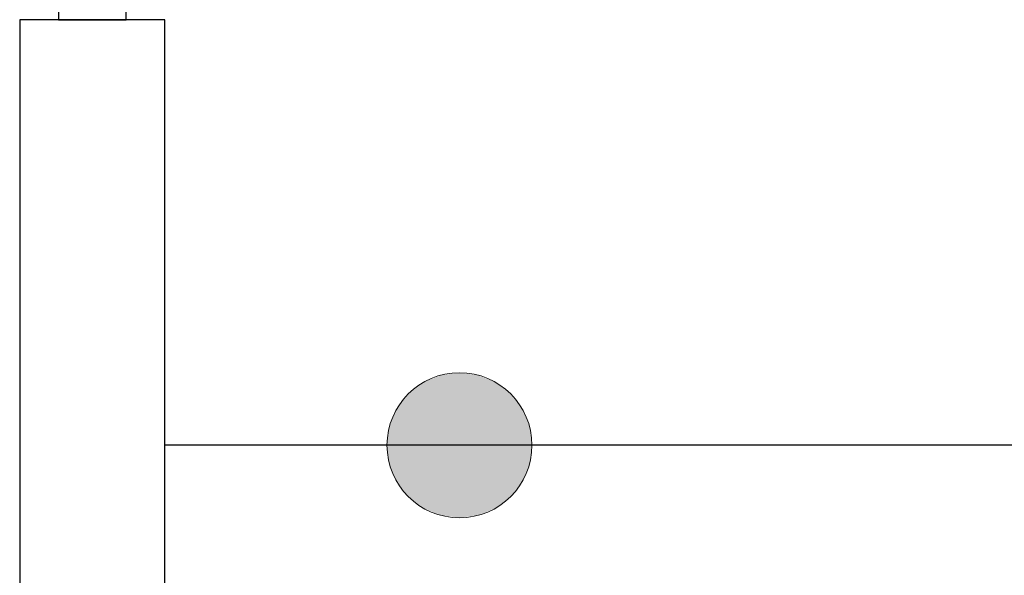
# Model space of a CAD drawing. Header units: metres. Extents: x 391.1 to 427.5, y 12.7 to 28.4.
# Tile 175 of 247: x 407.943 to 408.962, y 24.166 to 24.741. Entities that reach past the tile are written whole.
import ezdxf

# ---------------------------------------------------------------- set-up
doc = ezdxf.new("R2010")
doc.units = ezdxf.units.M
doc.layers.add('01_CARPINTERIA', color=5, linetype='Continuous', lineweight=25, true_color=0x0000ff)
for name, color, linetype, lineweight in [('A-DETL-GENF-OTLN', 7, 'Continuous', 18), ('A-WALL-____-MCUT', 7, 'Continuous', 25), ('A-WALL-____-OTLN', 7, 'Continuous', 25)]:
    doc.layers.add(name, color=color, linetype=linetype, lineweight=lineweight)

# ---------------------------------------------------------------- blocks, each defined once
blk = doc.blocks.new('Family - Evans P-1-153476-01_PCI_PS1')
at = {"layer": 'A-WALL-____-MCUT', "color": 253, "true_color": 0xaaaaaa}
for p, q in [((6.0633, 0), (6.0633, 0.15)), ((0, 0), (6.0633, 0))]:
    blk.add_line(p, q, dxfattribs=at)
at = {"layer": 'A-WALL-____-OTLN', "color": 253, "true_color": 0xaaaaaa}
for p, q in [((6.0633, 0), (6.0633, 0.15)), ((0, 0), (6.0633, 0))]:
    blk.add_line(p, q, dxfattribs=at)
at = {"layer": 'A-WALL-____-OTLN', "color": 253, "lineweight": 18, "true_color": 0xaaaaaa}
blk.add_line((0, 0), (6.0633, 0), dxfattribs=at)
blk = doc.blocks.new('Family - Evans P-1-153493-01_PCI_PS1')
at = {"layer": 'A-WALL-____-MCUT', "color": 253, "true_color": 0xaaaaaa}
for p, q in [((10.5601, 0.15), (0, 0.15)), ((0, 0.15), (0, 0)), ((0, 0), (10.5601, 0))]:
    blk.add_line(p, q, dxfattribs=at)
at = {"layer": 'A-WALL-____-OTLN', "color": 253, "true_color": 0xaaaaaa}
for p, q in [((10.5601, 0.15), (0, 0.15)), ((0, 0.15), (0, 0)), ((0, 0), (10.5601, 0))]:
    blk.add_line(p, q, dxfattribs=at)
at = {"layer": 'A-WALL-____-OTLN', "color": 253, "lineweight": 18, "true_color": 0xaaaaaa}
blk.add_line((0, 0), (10.5601, 0), dxfattribs=at)
blk = doc.blocks.new('Family - LONDR55-XX_ZZ-ARQ-CAA-M3D-Londres55-153651-01_PCI_PS1')
at = {"layer": '01_CARPINTERIA', "color": 161, "true_color": 0xaaaaff}
for p, q in [((0.1263, 0.1487), (0.125, 0.15)), ((0.125, 0.15), (0.125, 0.1)), ((0.125, 0.15), (0.1263, 0.1487)), ((0.25, 0.15), (0.125, 0.15)), ((0.13, 0.145), (0.1263, 0.1487)), ((0.1263, 0.1487), (0.1263, 0.1)), ((0.1263, 0.1487), (0.1263, 0.1)), ((0.1263, 0.1487), (0.13, 0.145)), ((0.25, 0.1487), (0.1263, 0.1487)), ((0.25, 0.1487), (0.1263, 0.1487)), ((0.135, 0.14), (0.13, 0.145)), ((0.13, 0.145), (0.13, 0.1)), ((0.13, 0.145), (0.13, 0.1)), ((0.13, 0.145), (0.135, 0.14)), ((0.25, 0.145), (0.13, 0.145)), ((0.25, 0.145), (0.13, 0.145)), ((0.25, 0.1487), (0.25, 0.15)), ((0.25, 0.15), (0.25, 0.1487)), ((0.25, 0.145), (0.25, 0.1487)), ((0.25, 0.1487), (0.25, 0.145)), ((0.25, 0.145), (0.25, 0.14)), ((0.25, 0.14), (0.25, 0.145)), ((0.135, 0.1), (0.135, 0.14)), ((0.135, 0.14), (0.135, 0.1)), ((0.135, 0.14), (0.14, 0.135)), ((0.14, 0.135), (0.135, 0.14)), ((0.135, 0.14), (0.25, 0.14)), ((0.25, 0.14), (0.135, 0.14)), ((0.14, 0.135), (0.14, 0.1)), ((0.14, 0.135), (0.1437, 0.1313)), ((0.1437, 0.1313), (0.14, 0.135)), ((0.14, 0.135), (0.14, 0.1)), ((0.25, 0.135), (0.14, 0.135)), ((0.25, 0.135), (0.14, 0.135)), ((0.25, 0.14), (0.25, 0.135)), ((0.25, 0.135), (0.25, 0.14)), ((0.25, 0.135), (0.25, 0.1313)), ((0.25, 0.1313), (0.25, 0.135)), ((0.1437, 0.1313), (0.1437, 0.1)), ((0.1437, 0.1313), (0.145, 0.13)), ((0.145, 0.13), (0.1437, 0.1313)), ((0.1437, 0.1313), (0.1437, 0.1)), ((0.25, 0.1313), (0.1437, 0.1313)), ((0.25, 0.1313), (0.1437, 0.1313)), ((0.145, 0.13), (0.145, 0.1)), ((0.25, 0.13), (0.145, 0.13)), ((0.25, 0.1313), (0.25, 0.13)), ((0.25, 0.13), (0.25, 0.1313)), ((0.16, 0.1), (0.11, 0.1)), ((0.11, 0.1), (0.11, 0.09)), ((0.11, 0.1), (0.11, 0.09)), ((0.16, 0.1), (0.11, 0.1)), ((0.1263, 0.1), (0.125, 0.1)), ((0.125, 0.1), (0.1263, 0.1)), ((0.13, 0.1), (0.1263, 0.1)), ((0.1263, 0.1), (0.13, 0.1)), ((0.135, 0.1), (0.13, 0.1)), ((0.13, 0.1), (0.135, 0.1)), ((0.14, 0.1), (0.135, 0.1)), ((0.135, 0.1), (0.14, 0.1)), ((0.14, 0.1), (0.1437, 0.1)), ((0.1437, 0.1), (0.14, 0.1)), ((0.1437, 0.1), (0.145, 0.1)), ((0.145, 0.1), (0.1437, 0.1)), ((0.16, 0.09), (0.16, 0.1)), ((0.16, 0.1), (0.16, 0.09)), ((0.85, 0.09), (0.05, 0.09)), ((0.05, 0.09), (0.05, 0.05)), ((0.85, 0.09), (0.05, 0.09)), ((0.05, 0.09), (0.05, 0.05)), ((0.11, 0.09), (0.16, 0.09)), ((0.11, 0.09), (0.16, 0.09)), ((0.85, 0.05), (0.85, 0.09)), ((0.85, 0.09), (0.85, 0.05)), ((0.07, 0.07), (0, 0.07)), ((0, 0.07), (0, 0)), ((0.07, 0.07), (0, 0.07)), ((0, 0.07), (0, 0)), ((0.07, 0), (0.07, 0.07)), ((0.07, 0.07), (0.07, 0)), ((0.9, 0.07), (0.83, 0.07)), ((0.83, 0.07), (0.83, 0)), ((0.9, 0.07), (0.83, 0.07)), ((0.83, 0.07), (0.83, 0)), ((0.9, 0), (0.9, 0.07)), ((0.9, 0.07), (0.9, 0)), ((0.05, 0.05), (0.85, 0.05)), ((0.05, 0.05), (0.85, 0.05)), ((0.16, 0.05), (0.11, 0.05)), ((0.11, 0.05), (0.11, 0.04)), ((0.16, 0.05), (0.11, 0.05)), ((0.11, 0.05), (0.11, 0.04)), ((0.16, 0.04), (0.16, 0.05)), ((0.16, 0.05), (0.16, 0.04)), ((0.11, 0.04), (0.16, 0.04)), ((0.11, 0.04), (0.16, 0.04)), ((0.1263, 0.04), (0.125, 0.04)), ((0.125, 0.04), (0.1263, 0.04)), ((0.125, 0.04), (0.125, -0.01)), ((0.13, 0.04), (0.1263, 0.04)), ((0.1263, 0.04), (0.13, 0.04)), ((0.1263, 0.04), (0.1263, -0.0087)), ((0.1263, 0.04), (0.1263, -0.0087)), ((0.13, 0.04), (0.135, 0.04)), ((0.135, 0.04), (0.13, 0.04)), ((0.13, 0.04), (0.13, -0.005)), ((0.13, 0.04), (0.13, -0.005)), ((0.135, 0.04), (0.14, 0.04)), ((0.14, 0.04), (0.135, 0.04)), ((0.135, 0), (0.135, 0.04)), ((0.135, 0.04), (0.135, 0)), ((0.14, 0.04), (0.1437, 0.04)), ((0.1437, 0.04), (0.14, 0.04)), ((0.14, 0.04), (0.14, 0.005)), ((0.14, 0.04), (0.14, 0.005)), ((0.1437, 0.04), (0.145, 0.04)), ((0.145, 0.04), (0.1437, 0.04)), ((0.1437, 0.04), (0.1437, 0.0087)), ((0.1437, 0.04), (0.1437, 0.0087)), ((0.145, 0.04), (0.145, 0.01)), ((0, 0), (0.07, 0)), ((0, 0), (0.07, 0)), ((0.135, 0), (0.13, -0.005)), ((0.14, 0.005), (0.135, 0)), ((0.135, 0), (0.14, 0.005)), ((0.25, 0), (0.135, 0)), ((0.135, 0), (0.25, 0)), ((0.1437, 0.0087), (0.14, 0.005)), ((0.14, 0.005), (0.1437, 0.0087)), ((0.14, 0.005), (0.25, 0.005)), ((0.14, 0.005), (0.25, 0.005)), ((0.145, 0.01), (0.1437, 0.0087)), ((0.1437, 0.0087), (0.145, 0.01)), ((0.1437, 0.0087), (0.25, 0.0087)), ((0.1437, 0.0087), (0.25, 0.0087)), ((0.145, 0.01), (0.25, 0.01)), ((0.25, 0.0087), (0.25, 0.01)), ((0.25, 0.01), (0.25, 0.0087)), ((0.25, 0.005), (0.25, 0.0087)), ((0.25, 0.0087), (0.25, 0.005)), ((0.25, 0.005), (0.25, 0)), ((0.25, 0), (0.25, 0.005)), ((0.25, 0), (0.25, -0.005)), ((0.25, -0.005), (0.25, 0)), ((0.83, 0), (0.9, 0)), ((0.83, 0), (0.9, 0)), ((0.125, -0.01), (0.1263, -0.0087)), ((0.1263, -0.0087), (0.125, -0.01)), ((0.125, -0.01), (0.25, -0.01)), ((0.1263, -0.0087), (0.13, -0.005)), ((0.13, -0.005), (0.1263, -0.0087)), ((0.1263, -0.0087), (0.25, -0.0087)), ((0.1263, -0.0087), (0.25, -0.0087)), ((0.13, -0.005), (0.135, 0)), ((0.13, -0.005), (0.25, -0.005)), ((0.13, -0.005), (0.25, -0.005)), ((0.25, -0.005), (0.25, -0.0087)), ((0.25, -0.0087), (0.25, -0.005)), ((0.25, -0.0087), (0.25, -0.01)), ((0.25, -0.01), (0.25, -0.0087))]:
    blk.add_line(p, q, dxfattribs=at)
blk = doc.blocks.new('Family - Porta PS-1-153652-01_PCI_PS1')
blk.add_blockref('Family - LONDR55-XX_ZZ-ARQ-CAA-M3D-Londres55-153651-01_PCI_PS1', (0, 0))
blk = doc.blocks.new('LONDR55-XX_ZZ-ARQ-CAA-M3D-Londres55_ifc-1-01_PCI_PS1')
at = {"layer": '01_CARPINTERIA', "color": 253, "lineweight": 18, "true_color": 0xaaaaaa, "rotation": 270}
blk.add_blockref('Family - Porta PS-1-153652-01_PCI_PS1', (407.9832, 25.6407), dxfattribs=at)
at = {"layer": 'A-WALL-____-OTLN', "color": 253, "lineweight": 18, "true_color": 0xaaaaaa}
for name, p, rotation in [('Family - Evans P-1-153493-01_PCI_PS1', (407.9432, 24.7407), 270), ('Family - Evans P-1-153476-01_PCI_PS1', (414.1564, 24.3007), 180)]:
    blk.add_blockref(name, p, dxfattribs=dict(at, rotation=rotation))
blk = doc.blocks.new('ZYR_12_01_08 Retenidor Electromagnètic - ZYR_12_01_08 Retenidor Electromagnètic-932781-01_PCI_PS1')
at = {"layer": 'A-DETL-GENF-OTLN', "true_color": 0xff0909}
blk.add_hatch(color=1, dxfattribs=at).paths.add_polyline_path([(0, -0.075), (0.0194, -0.0724), (0.0375, -0.065), (0.053, -0.053), (0.065, -0.0375), (0.0724, -0.0194), (0.075, 0), (0.0724, 0.0194), (0.065, 0.0375), (0.053, 0.053), (0.0375, 0.065), (0.0194, 0.0724), (0, 0.075), (-0.0194, 0.0724), (-0.0375, 0.065), (-0.053, 0.053), (-0.065, 0.0375), (-0.0724, 0.0194), (-0.075, 0), (-0.0724, -0.0194), (-0.065, -0.0375), (-0.053, -0.053), (-0.0375, -0.065), (-0.0194, -0.0724)])
at = {"layer": 'A-DETL-GENF-OTLN', "color": 1, "true_color": 0xff0000}
blk.add_circle((0, 0), 0.075, dxfattribs=at)
for start, end in [(360, 180), (180, 360)]:
    blk.add_arc((0, 0), 0.075, start, end, dxfattribs=at)

msp = doc.modelspace()

# ---------------------------------------------------------------- block references
at = {"lineweight": 5}
msp.add_blockref('LONDR55-XX_ZZ-ARQ-CAA-M3D-Londres55_ifc-1-01_PCI_PS1', (0, 0), dxfattribs=at)
at = {"layer": 'A-DETL-GENF-OTLN', "color": 1, "true_color": 0xff0000}
msp.add_blockref('ZYR_12_01_08 Retenidor Electromagnètic - ZYR_12_01_08 Retenidor Electromagnètic-932781-01_PCI_PS1', (408.3982, 24.3007), dxfattribs=at)

doc.saveas('drawing.dxf')
